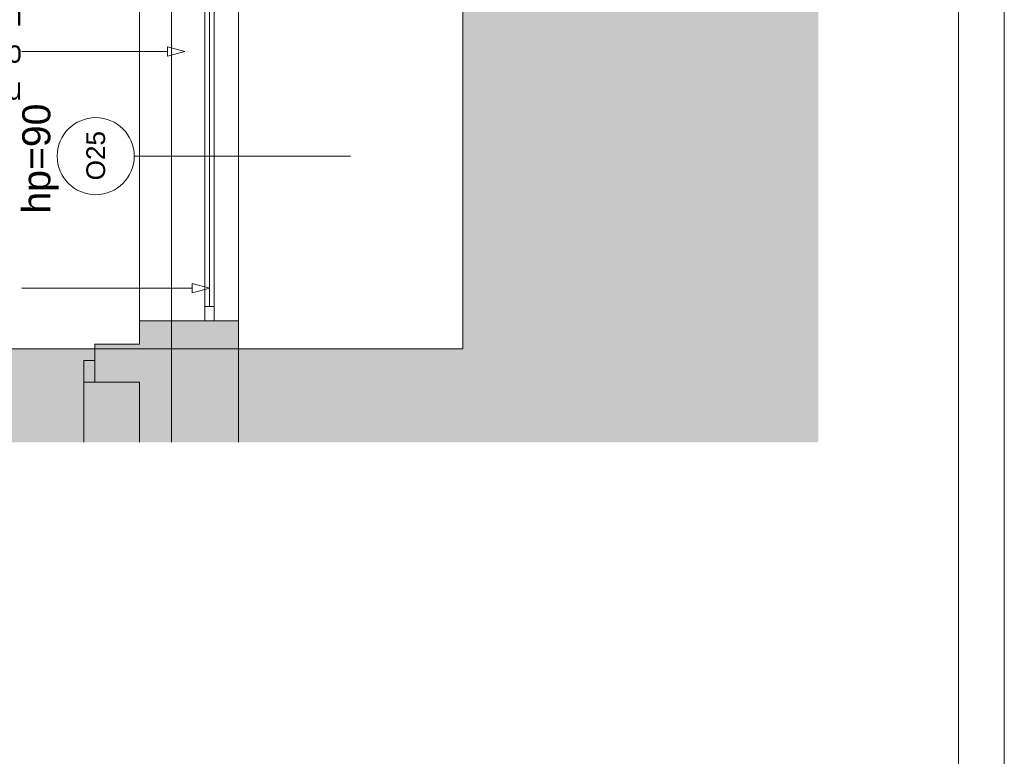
# Paper-space layout 'A-35 RZUT - PIĘTRO 5' of a CAD drawing. Header units: millimetres. Extents: x 0 to 800, y 0 to 500.
# Tile 9 of 18: x 695 to 800, y 93 to 172. Entities that reach past the tile are written whole.
import ezdxf
from ezdxf.xclip import XClip

# ---------------------------------------------------------------- set-up
doc = ezdxf.new("R2010")
doc.units = ezdxf.units.MM
doc.header["$MEASUREMENT"] = 0
doc.header["$XCLIPFRAME"] = 0
doc.linetypes.add('DASHDOTX2', pattern=[1000, 500, -250, 0, -250])
doc.linetypes.add('PRZERYWANA_DU_A', pattern=[550, 350, -200])
for name, color, linetype, lineweight in [('0_Nr_pióra__2', 8, 'Continuous', 13), ('A_Arkusz_Nr_pióra__1', 7, 'Continuous', 20), ('A_wymiary_Nr_pióra__1', 7, 'Continuous', 20), ('A_ściany_Nr_pióra__1', 7, 'Continuous', 20), ('Drzwi Archicad_Nr_pióra__1', 7, 'Continuous', 20), ('Znaczniki okien Archicada_Nr_pióra__3', 252, 'Continuous', 13)]:
    doc.layers.add(name, color=color, linetype=linetype, lineweight=lineweight)
for name, color, linetype, lineweight, true_color in [('A_opis_Nr_pióra__255', 7, 'Continuous', 15, 0x242424), ('A_opis_Nr_pióra__8', 7, 'Continuous', 13, 0x4c4c4c), ('A_osie_Nr_pióra__16', 7, 'Continuous', 5, 0x0f0f0f), ('A_ściany_Nr_pióra__19', 7, 'Continuous', 5, 0x191919), ('Okna Archicada_Nr_pióra__19', 7, 'Continuous', 5, 0x191919)]:
    doc.layers.add(name, color=color, linetype=linetype, lineweight=lineweight, true_color=true_color)
for name, color, linetype in [('A_podrys', 7, 'Continuous'), ('A_ściany', 7, 'Continuous'), ('Drzwi Archicad', 7, 'Continuous')]:
    doc.layers.add(name, color=color, linetype=linetype)
doc.styles.add('STYL_AUTOMATYCZNY_1', font='arial.ttf')
doc.styles.add('STYL_AUTOMATYCZNY_2', font='ARIALN.TTF')
doc.styles.add('STYL_AUTOMATYCZNY_5', font='arial.ttf')

# ---------------------------------------------------------------- blocks, each defined once
blk = doc.blocks.new('Rysunek_2_2', base_point=(-3499.63, -631.4))
at = {"linetype": 'Continuous', "lineweight": 0, "true_color": 0x484848}
blk.add_hatch(color=251, dxfattribs=at).paths.add_polyline_path([(780.1, 478.17), (549.97, 478.17), (549.97, 454.37), (742.1, 454.37), (742.1, 136.75), (549.97, 136.75), (549.97, 126.75), (780.1, 126.75)])
at = {"layer": 'A_ściany', "linetype": 'Continuous', "lineweight": 0, "true_color": 0x000000}
for points in [[(707.54, 139.75), (707.54, 126.75), (718.1, 126.75), (718.1, 139.75)], [(707.54, 137.25), (702.76, 137.25), (702.76, 133.19), (707.54, 133.19)]]:
    blk.add_hatch(color=18, dxfattribs=at).paths.add_polyline_path(points)
at = {"layer": 'Drzwi Archicad', "linetype": 'Continuous', "lineweight": 0, "true_color": 0xfdfdfd}
blk.add_hatch(color=7, dxfattribs=at).paths.add_polyline_path([(702.76, 133.19), (702.76, 135.49), (701.56, 135.49), (701.56, 133.19)])
at = {"layer": '0_Nr_pióra__2', "color": 8, "linetype": 'PRZERYWANA_DU_A', "lineweight": 13, "ltscale": 2, "flags": 128}
blk.add_lwpolyline([(549.97, 136.75), (742.1, 136.75), (742.1, 454.37), (549.97, 454.37)], dxfattribs=at)
at = {"layer": 'A_opis_Nr_pióra__255', "color": 250, "linetype": 'Continuous', "lineweight": 15, "ltscale": 2, "true_color": 0x242424}
for p, q in [((698.97, 168.53), (694.95, 168.53)), ((710.51, 168.53), (698.97, 168.53)), ((710.51, 168.03), (710.51, 169.03)), ((712.37, 168.53), (710.51, 169.03)), ((712.37, 168.53), (710.51, 168.03)), ((698.97, 143.24), (694.95, 143.24)), ((713.16, 143.24), (698.97, 143.24)), ((713.16, 142.74), (713.16, 143.74)), ((715.03, 143.24), (713.16, 143.74)), ((715.03, 143.24), (713.16, 142.74))]:
    blk.add_line(p, q, dxfattribs=at)
at = {"layer": 'A_osie_Nr_pióra__16', "color": 250, "linetype": 'DASHDOTX2', "lineweight": 5, "ltscale": 2, "true_color": 0x0f0f0f}
blk.add_line((710.96, 425.66), (710.96, 126.75), dxfattribs=at)
at = {"layer": 'A_ściany_Nr_pióra__1', "color": 7, "linetype": 'Continuous', "lineweight": 20, "ltscale": 2}
for p, q in [((718.1, 139.75), (707.54, 139.75)), ((702.76, 137.25), (703.5, 137.25)), ((702.76, 135.49), (702.76, 137.25)), ((702.76, 133.19), (702.76, 135.49)), ((702.76, 133.19), (703.7, 133.19))]:
    blk.add_line(p, q, dxfattribs=at)
at = {"layer": 'A_ściany_Nr_pióra__1', "color": 7, "linetype": 'Continuous', "lineweight": 20, "ltscale": 2, "flags": 128}
for points in [[(707.54, 139.75), (707.54, 137.25)], [(718.1, 126.75), (718.1, 139.75)], [(707.54, 137.25), (702.76, 137.25)], [(702.76, 133.19), (707.54, 133.19)], [(707.54, 133.19), (707.54, 126.75)]]:
    blk.add_lwpolyline(points, dxfattribs=at)
at = {"layer": 'A_ściany_Nr_pióra__19', "color": 250, "linetype": 'Continuous', "lineweight": 5, "ltscale": 2, "true_color": 0x191919}
for p, q in [((707.54, 174.95), (707.54, 139.75)), ((718.1, 139.75), (718.1, 174.95))]:
    blk.add_line(p, q, dxfattribs=at)
at = {"layer": 'Drzwi Archicad_Nr_pióra__1', "color": 7, "linetype": 'Continuous', "lineweight": 20, "ltscale": 2}
for p, q in [((702.76, 135.49), (702.76, 137.25)), ((702.76, 135.49), (702.76, 137.25)), ((702.76, 137.25), (703.5, 137.25)), ((702.76, 137.25), (703.5, 137.25)), ((701.56, 133.19), (701.56, 135.49)), ((701.56, 135.49), (702.76, 135.49)), ((702.76, 135.49), (702.76, 133.19)), ((702.76, 133.19), (702.76, 135.49)), ((702.76, 133.19), (702.76, 135.49)), ((702.76, 133.19), (701.56, 133.19)), ((701.56, 133.19), (701.56, 126.75)), ((702.76, 133.19), (703.7, 133.19)), ((702.76, 133.19), (703.7, 133.19))]:
    blk.add_line(p, q, dxfattribs=at)
at = {"layer": 'Okna Archicada_Nr_pióra__19', "color": 250, "linetype": 'Continuous', "lineweight": 5, "ltscale": 2, "true_color": 0x191919}
for p, q in [((714.5, 139.75), (714.5, 174.95)), ((715.5, 174.95), (715.5, 139.75)), ((715, 141.25), (715, 173.45)), ((714.5, 141.25), (715.5, 141.25)), ((715.5, 139.75), (714.5, 139.75))]:
    blk.add_line(p, q, dxfattribs=at)
at = {"layer": 'Znaczniki okien Archicada_Nr_pióra__3', "color": 252, "linetype": 'Continuous', "lineweight": 13, "ltscale": 2}
blk.add_line((706.96, 157.35), (730.1, 157.35), dxfattribs=at)
for start, end in [(90, 270), (270, 90)]:
    blk.add_arc((702.84, 157.35), 4.12, start, end, dxfattribs=at)
at = {"layer": 'A_opis_Nr_pióra__8', "color": 251, "linetype": 'Continuous', "lineweight": 13, "true_color": 0x4c4c4c, "insert": (694.95, 168.19), "char_height": 2.4, "width": 36.3149, "attachment_point": 6, "line_spacing_factor": 0.987309, "style": 'STYL_AUTOMATYCZNY_2'}
blk.add_mtext('\\A1;{\\pqr;\\fArial Narrow|b0|i0|c238|p0;\\W1.000000;okno wyposażyć w siłowniki i podłączyć do SSP; służy jako upust dymu w trakcie pożaru}', dxfattribs=at)
at = {"layer": 'A_wymiary_Nr_pióra__1', "color": 7, "linetype": 'Continuous', "lineweight": 20, "insert": (694.99, 157.09), "char_height": 3, "attachment_point": 2, "rotation": 90, "style": 'STYL_AUTOMATYCZNY_5'}
blk.add_mtext('\\A1;{\\pqc;\\fArial|b0|i0|c238|p0;\\W1.000000;hp=90}', dxfattribs=at)
at = {"layer": 'Znaczniki okien Archicada_Nr_pióra__3', "color": 252, "linetype": 'Continuous', "lineweight": 13, "insert": (703.87, 154.76), "char_height": 2, "attachment_point": 7, "rotation": 90, "style": 'STYL_AUTOMATYCZNY_1'}
blk.add_mtext('\\A1;{\\pql;\\pt2;\\fArial|b0|i0|c238|p0;\\W1.000000;O25}', dxfattribs=at)

psp = doc.layouts.new('A-35 RZUT - PIĘTRO 5')

# ---------------------------------------------------------------- linework, layer by layer
at = {"layer": 'A_Arkusz_Nr_pióra__1', "color": 7, "linetype": 'Continuous', "lineweight": 20}
psp.add_line((795.1, 495.1), (795.1, 4.9), dxfattribs=at)
at = {"layer": 'A_Arkusz_Nr_pióra__1', "color": 7, "linetype": 'Continuous', "lineweight": 20, "flags": 128}
psp.add_lwpolyline([(0, 500), (800, 500), (800, 0), (0, 0)], close=True, dxfattribs=at)

# ---------------------------------------------------------------- block references
at = {"layer": 'A_podrys', "color": 37, "linetype": 'Continuous', "lineweight": 5, "true_color": 0x656532}
ref = psp.add_blockref('Rysunek_2_2', (-3499.63, -631.4), dxfattribs=at)
XClip(ref).set_block_clipping_path([(549.9695795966, 126.7487186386), (780.1, 478.1668323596)])

doc.saveas('drawing.dxf')
